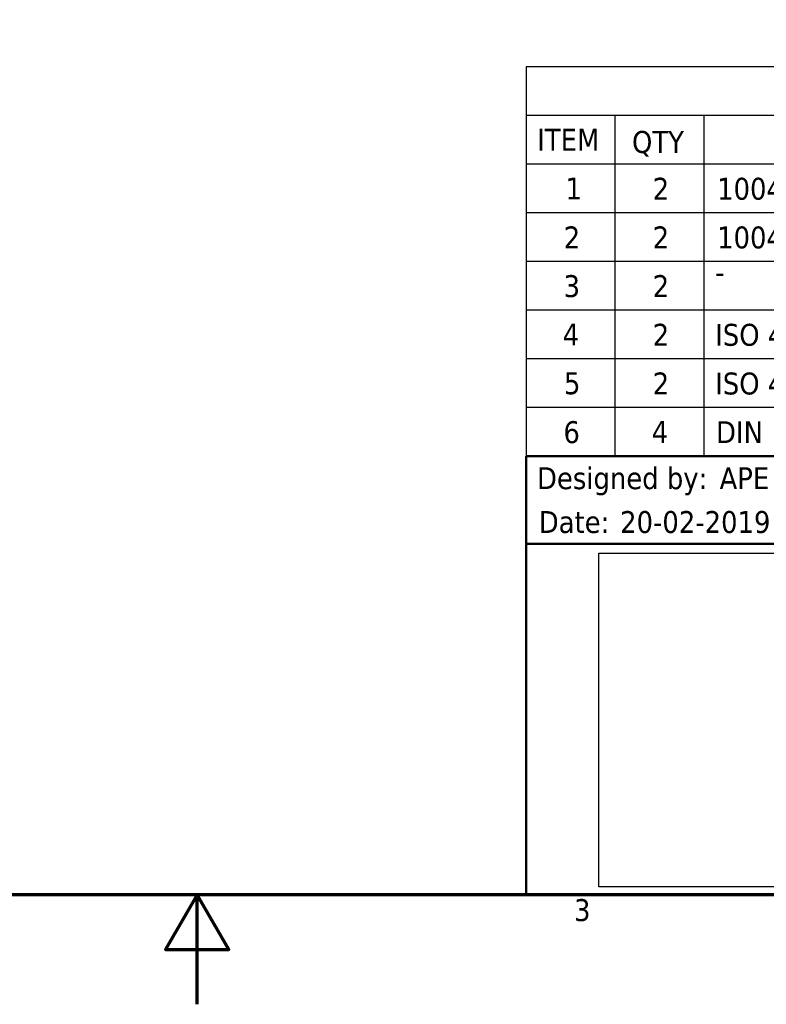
# Model space of a CAD drawing. Header units: millimetres. Extents: x 0 to 10500, y 0 to 7425.
# Tile 16 of 45: x 4846 to 6548, y 0 to 2246. Entities that reach past the tile are written whole.
import ezdxf
from ezdxf.enums import TextEntityAlignment as Align

# ---------------------------------------------------------------- set-up
doc = ezdxf.new("R2010")
doc.units = ezdxf.units.MM
doc.header["$LTSCALE"] = 25
doc.header["$XCLIPFRAME"] = 2
for name, color, linetype, lineweight in [('Border (ISO)', 7, 'Continuous', 70), ('Symbol (ISO)', 7, 'Continuous', 25), ('Title (ISO)', 7, 'Continuous', 50)]:
    doc.layers.add(name, color=color, linetype=linetype, lineweight=lineweight)
doc.styles.add('Label Text (ISO)', font='tahoma.ttf')
doc.styles.add('Note Text (ISO)', font='tahoma.ttf')
picture_1 = doc.add_image_def('image1.bmp', size_in_pixel=(2119, 907))

# ---------------------------------------------------------------- blocks, each defined once
blk = doc.blocks.new('Borders Default Border')
at = {"layer": 'Border (ISO)', "flags": 128}
for points in [[(10, 10), (10, 287.0000076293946), (410, 287.0000076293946), (410, 10), (10, 10)], [(210, 0), (210, 10), (207.1132469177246, 5), (212.8867530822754, 5), (210, 10)]]:
    blk.add_lwpolyline(points, dxfattribs=at)
at = {"layer": 'Border (ISO)', "insert": (244.377595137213, 7.557860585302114), "char_height": 2.000000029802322, "attachment_point": 7, "style": 'Label Text (ISO)'}
blk.add_mtext('3', dxfattribs=at)
blk = doc.blocks.new('Title Blocks Advantis')
at = {"layer": 'Title (ISO)'}
for p, q in [((270.0713910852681, 149.9999999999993), (100.0713910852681, 149.9999999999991)), ((100.0713910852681, 149.9999999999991), (100.0713910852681, 109.999999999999)), ((100.0713910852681, 141.9999999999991), (270.0713910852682, 141.9999999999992)), ((100.0713910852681, 109.999999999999), (270.0713910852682, 109.9999999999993))]:
    blk.add_line(p, q, dxfattribs=at)
at = {"layer": 'Title (ISO)', "style": 'Note Text (ISO)'}
for s, p in [('Designed by:', (101.0713910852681, 147.9999999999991)), ('Date:', (101.2316671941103, 143.9999999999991))]:
    blk.add_text(s, height=2.000000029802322, dxfattribs=at).set_placement(p, align=Align.MIDDLE_LEFT)
for tag, p in [('AUTHOR_001', (117.7208561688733, 146.9999999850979)), ('CREATION_DATE_001', (108.6517148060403, 142.999999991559)), ('TITLE_001', (185.8685703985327, 134.8965748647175)), ('REVISION_NUMBER_001', (199.3752301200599, 121.4682352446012)), ('Sheet_Size_001', (196.1763237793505, 116.4999999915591)), ('Initial_View_Scale_001', (222.195369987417, 116.4999999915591)), ('PART_NUMBER_001', (202.0038147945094, 111.5006715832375))]:
    blk.add_attdef(tag, p, '', height=2.000000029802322, dxfattribs=at)
for tag, p in [('Dimensions', (151.5713910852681, 147.9999999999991)), ('Coating', (197.0713910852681, 147.9999999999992)), ('Material', (147.5713910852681, 143.9999999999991)), ('Class', (194.0713910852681, 143.9999999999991))]:
    blk.add_attdef(tag, text='', height=2.000000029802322, dxfattribs=at).set_placement(p, align=Align.MIDDLE_LEFT)
blk.add_attdef('MASS\\P1;_001', (252.9358790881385, 111.6731246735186), '', height=2.000000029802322, rotation=359.8522914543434, dxfattribs=at)
image = blk.add_image(picture_1, insert=(106.6989986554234, 110.7262153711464), size_in_units=(71.1280611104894, 30.44509269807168))
image.set_boundary_path([(-0.5, -0.5), (2118.5, 906.4999999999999)])
image.dxf.clipping = 0
blk = doc.blocks.new('PARTS LIST')
at = {"layer": 'Symbol (ISO)'}
for p, q in [((410.1163866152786, 85.53452315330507), (239.9999999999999, 85.53452315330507)), ((239.9999999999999, 85.53452315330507), (239.9999999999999, 81.09270775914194)), ((410.1163866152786, 81.09270775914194), (239.9999999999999, 81.09270775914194)), ((239.9999999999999, 81.09270775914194), (239.9999999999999, 76.65089236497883)), ((248.0949758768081, 81.09270775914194), (248.0949758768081, 76.65089236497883)), ((256.2277351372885, 81.09270775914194), (256.2277351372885, 76.65089236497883)), ((410.1163866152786, 76.65089236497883), (239.9999999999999, 76.65089236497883)), ((239.9999999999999, 76.65089236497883), (239.9999999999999, 50.00000000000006)), ((248.0949758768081, 76.65089236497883), (248.0949758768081, 50.00000000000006)), ((256.2277351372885, 76.65089236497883), (256.2277351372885, 50.00000000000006)), ((410.1163866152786, 72.2090769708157), (239.9999999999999, 72.2090769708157)), ((410.1163866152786, 67.76726157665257), (239.9999999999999, 67.76726157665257)), ((410.1163866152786, 63.32544618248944), (239.9999999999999, 63.32544618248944)), ((410.1163866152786, 58.88363078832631), (239.9999999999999, 58.88363078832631)), ((410.1163866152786, 54.44181539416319), (239.9999999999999, 54.44181539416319)), ((410.1163866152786, 50.00000000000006), (239.9999999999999, 50.00000000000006))]:
    blk.add_line(p, q, dxfattribs=at)
at = {"layer": 'Symbol (ISO)', "char_height": 2.000000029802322, "attachment_point": 7, "style": 'Label Text (ISO)'}
for s, insert in [('ITEM', (241.0232003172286, 77.87180004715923)), ('QTY', (249.6642665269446, 77.32398798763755)), ('1', (243.5962835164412, 73.4267431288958)), ('2', (251.5549506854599, 73.40891493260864)), ('10040-001', (257.4269359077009, 73.3675859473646)), ('2', (243.4410831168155, 68.96709953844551)), ('2', (251.5549506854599, 68.96709953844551)), ('10040-902', (257.4269359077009, 68.92496015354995)), ('3', (243.425083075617, 64.48314475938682)), ('2', (251.5549506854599, 64.52528414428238)), ('-', (257.2477354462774, 65.80162131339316)), ('4', (243.349882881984, 60.10453847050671)), ('2', (251.5549506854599, 60.08346875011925)), ('ISO 4032 - M36', (257.2509354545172, 60.04132936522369)), ('5', (243.4618831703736, 55.62058369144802)), ('2', (251.5549506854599, 55.64165335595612)), ('ISO 4017 - M36 x 120', (257.2509354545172, 55.59951397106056)), ('6', (243.4090830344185, 51.16012970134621)), ('4', (251.4637504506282, 51.22090768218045)), ('DIN 125 - A 37', (257.3277356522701, 51.15769857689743))]:
    blk.add_mtext(s, dxfattribs=dict(at, insert=insert))

msp = doc.modelspace()

# ---------------------------------------------------------------- block references
at = {"xscale": 25, "yscale": 25, "zscale": 25}
msp.add_blockref('Borders Default Border', (0, 0), dxfattribs=at)
ref = msp.add_blockref('Title Blocks Advantis', (3498.215222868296, -2499.999999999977), dxfattribs=dict(xscale=25, yscale=25, zscale=25))
ref.add_attrib('AUTHOR_001', 'APE', (6441.236627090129, 1174.999999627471), dxfattribs={"layer": 'Title (ISO)', "height": 50.00000074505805, "style": 'Note Text (ISO)'})
ref.add_attrib('CREATION_DATE_001', '20-02-2019', (6214.508093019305, 1074.999999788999), dxfattribs={"layer": 'Title (ISO)', "height": 50.00000074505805, "style": 'Note Text (ISO)'})
at = {"layer": 'Symbol (ISO)', "xscale": 25, "yscale": 25, "zscale": 25}
msp.add_blockref('PARTS LIST', (0, 0), dxfattribs=at)

doc.saveas('drawing.dxf')
